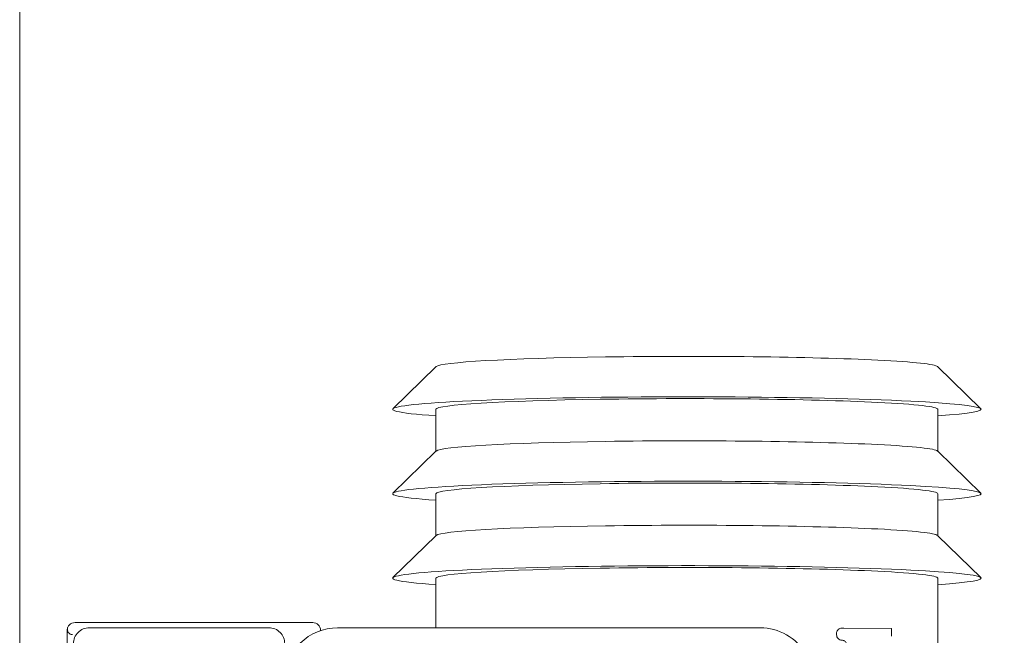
# Model space of a CAD drawing. Header units: millimetres. Extents: x -1893473 to 942156, y -568027 to 942944.
# Tile 171 of 256: x 155887 to 156073, y -497991 to -497874. Entities that reach past the tile are written whole.
import ezdxf
from ezdxf.enums import TextEntityAlignment as Align

# ---------------------------------------------------------------- set-up
doc = ezdxf.new("R2010")
doc.units = ezdxf.units.MM
doc.header["$LTSCALE"] = 0.2
doc.layers.get('0').update_dxf_attribs({"lineweight": 0})
for name, color, linetype, lineweight in [('!! 0_Opis_pom', 9, 'Continuous', 13), ('!! 1_OPIS POM NOWE', 140, 'Continuous', 5), ('!! 2 ZABUDOWA GK-MDF', 54, 'Continuous', 13), ('P-Opis nadproża', 150, 'Continuous', 9)]:
    doc.layers.add(name, color=color, linetype=linetype, lineweight=lineweight)
doc.layers.add('!!_@ wypos sanit nd', color=7, linetype='Continuous', lineweight=0, plot=False)
doc.styles.add('ARIAL', font='tahoma.ttf')

# ---------------------------------------------------------------- blocks, each defined once
blk = doc.blocks.new('A$Cff2eaf8b')
for points in [[(-0.24945, 0.09108), (-0.24147, 0.09927)], [(-0.24136, 0.09113), (-0.23342, 0.09113), (-0.22548, 0.09927)], [(-0.22538, 0.09113), (-0.21743, 0.09113), (-0.2095, 0.09927)], [(-0.19567, 0.09113), (-0.20939, 0.09113)], [(-0.24945, -0.00383), (-0.24147, -0.01202)], [(-0.24136, -0.00387), (-0.23342, -0.00387), (-0.22548, -0.01202)], [(-0.22538, -0.00387), (-0.21743, -0.00387), (-0.2095, -0.01202)], [(-0.2, -0.00387), (-0.20939, -0.00387)], [(-0.20001, -0.0258), (-0.19988, -0.02576), (-0.19976, -0.02573), (-0.19963, -0.02571), (-0.19948, -0.02571)], [(-0.20099, -0.02721), (-0.20099, -0.0722)]]:
    blk.add_lwpolyline(points)
for points in [[(-0.19989, 0.08236), (-0.19995, 0.07336, 0.009369), (-0.19994, 0.07293), (-0.19992, 0.07276), (-0.19986, 0.07259), (-0.19979, 0.07243), (-0.19968, 0.07229), (-0.19955, 0.07217), (-0.19941, 0.07208), (-0.19924, 0.07201), (-0.19908, 0.07197), (-0.19895, 0.07196), (-0.1988, 0.07196)], [(-0.19576, 0.07395), (-0.19665, 0.07395, 0.282591), (-0.19754, 0.0734), (-0.19758, 0.07331), (-0.19761, 0.0732), (-0.19763, 0.07311), (-0.19764, 0.07296, -0.415352), (-0.19865, 0.07196)], [(-0.15993, -0.0325), (-0.17249, -0.0325, 0.405519), (-0.172, -0.032), (-0.172, -0.0313, 0.414214), (-0.1725, -0.0308), (-0.1875, -0.0308, 0.414214), (-0.188, -0.0313), (-0.188, -0.032, 0.405519), (-0.18751, -0.0325), (-0.19, -0.0325, -0.414214), (-0.2, -0.0225), (-0.2, 0.0575, -0.266001), (-0.19506, 0.06612)], [(-0.20011, -0.02584, 0.091301), (-0.20056, -0.02614, 0.198909), (-0.20099, -0.02721)], [(-0.19945, -0.02578, 0.170835), (-0.20011, -0.02584)], [(-0.20099, -0.0722, 0.198909), (-0.20056, -0.07326, 0.091301), (-0.20011, -0.07356)], [(-0.16237, -0.07369), (-0.1625, -0.07369), (-0.16269, -0.07369), (-0.16294, -0.07369), (-0.16323, -0.07369), (-0.16357, -0.07369), (-0.16393, -0.07369), (-0.16428, -0.07369), (-0.19771, -0.07369), (-0.19841, -0.07369), (-0.19903, -0.07369), (-0.19948, -0.07369), (-0.19961, -0.07369), (-0.19973, -0.07367), (-0.19984, -0.07365), (-0.20003, -0.07359, 0.517033), (-0.1987, -0.07266)]]:
    blk.add_lwpolyline(points, format="xyb")
blk.add_lwpolyline([(-0.2, -0.0695), (-0.2, -0.0355, -0.414214), (-0.197, -0.0325), (-0.163, -0.0325, -0.414214), (-0.16, -0.0355), (-0.16, -0.0695, -0.414214), (-0.163, -0.0725), (-0.197, -0.0725, -0.414214)], format="xyb", close=True)
for centre, major_axis, ratio, start_param, end_param in [((-0.24136, 0.04363), (0, 0.0557), 0.04256, 5.733752, 6.988802), ((-0.22538, 0.04363), (0, 0.0557), 0.04256, 5.733752, 6.988802), ((-0.20939, 0.04363), (0, 0.0557), 0.04256, 5.733752, 6.988802), ((-0.24936, 0.04363), (0, 0.0475), 0.04256, 0.043665, 0.705617), ((-0.24136, 0.04363), (0, 0.0475), 0.04256, 0, 0.705617), ((-0.23337, 0.04363), (0, 0.0475), 0.04256, 0.043665, 0.705617), ((-0.22538, 0.04363), (0, 0.0475), 0.04256, 0, 0.705617), ((-0.21739, 0.04363), (0, 0.0475), 0.04256, 0.043665, 0.705617), ((-0.20939, 0.04363), (0, 0.0475), 0.04256, 0, 0.705617), ((-0.24136, 0.04363), (0, 0.0557), 0.04256, 0.705617, 3.691026), ((-0.22538, 0.04363), (0, 0.0557), 0.04256, 0.705617, 3.691026), ((-0.20939, 0.04363), (0, 0.0557), 0.04256, 0.705617, 3.691026), ((-0.19839, 0.08235), (-0.0015, 0), 0.008726, 4.712674, 6.283151), ((-0.24936, 0.04363), (0, 0.0475), 0.04256, 0.705617, 3.097928), ((-0.24136, 0.04363), (0, 0.0475), 0.04256, 0.705617, 3.141593), ((-0.23337, 0.04363), (0, 0.0475), 0.04256, 0.705617, 3.097928), ((-0.22538, 0.04363), (0, 0.0475), 0.04256, 0.705617, 3.141593), ((-0.21739, 0.04363), (0, 0.0475), 0.04256, 0.705617, 3.097928), ((-0.20939, 0.04363), (0, 0.0475), 0.04256, 0.705617, 3.141593), ((-0.19879, 0.07296), (-0.000011, -0.001), 0.706875, 0, 0.012337), ((-0.19844, 0.07196), (-0.000501, 0.000001), 0.008726, 0.786107, 1.14947), ((-0.19864, 0.07296), (-0.000006, -0.001), 0.408573, 0, 0.00956)]:
    blk.add_ellipse(centre, major_axis=major_axis, ratio=ratio, start_param=start_param, end_param=end_param)
blk = doc.blocks.new('A$C2EB40A8D')
at = {"layer": '!! 2 ZABUDOWA GK-MDF'}
blk.add_lwpolyline([(-7781.12989, -3262.48603), (-7781.12989, -4462.48603)], dxfattribs=at)
at = {"layer": '!!_@ wypos sanit nd', "xscale": 1000, "yscale": 1000, "zscale": 1000, "rotation": 270}
blk.add_blockref('A$Cff2eaf8b', (-7698.45996, -3787.48777), dxfattribs=at)
at = {"layer": '!! 0_Opis_pom', "ltscale": 0.7, "style": 'ARIAL'}
for tag, p in [('B1,21', (-891.77727, 31796.97458)), ('A1,16', (-13651.31084, 31587.95236)), ('B1,19', (-5798.61305, 31587.22944)), ('B1/17', (-9701.43347, 31565.05244)), ('1,23', (10805.41388, 31565.05244)), ('1,22', (4526.58954, 31507.65132)), ('A1,1', (-16866.13618, 31459.3792)), ('B1,18', (-7791.62894, 31330.08444)), ('B1,20', (-2961.4347, 31167.05787)), ('A1,6', (-19287.17717, 30923.71998)), ('B1,1', (14135.63445, 30913.92963)), ('B1,3', (17346.74696, 30023.81022)), ('B1,4', (29817.71501, 29157.67457)), ('A1,5', (-23454.5385, 28820.77901)), ('A1,2', (-17502.57721, 28602.57524)), ('B1,2D', (2616.16402, 28559.52261)), ('A1,15', (-13651.31084, 28261.46046)), ('B1,4', (29883.58177, 28158.35876)), ('B1,2B', (18801.54781, 27650.12382)), ('B1,2A', (13086.7373, 27376.04393)), ('A1,3', (-16846.27912, 25980.40356)), ('B1,8', (9089.53994, 25356.27639)), ('B1,6', (31915.87888, 23754.79829)), ('A1,4', (-24010.17576, 23559.17399)), ('B1,14', (-11621.32288, 23261.44183)), ('B1,13', (-3080.55208, 22924.09997)), ('B1,5', (29245.49088, 22896.69268)), ('B1,10', (3982.60923, 22874.21277)), ('B1,9', (5634.43488, 22623.92098)), ('B1,2C', (13327.26639, 22378.5328)), ('B1,7', (16398.41175, 22348.28836)), ('B1,11', (5553.20442, 20939.83877)), ('B1,12', (3693.27174, 20628.72148)), ('C1,3', (5969.08376, 16336.01084)), ('C1,2', (11955.93711, 11671.55655)), ('C1,1', (15659.17205, 11415.94196)), ('C1,4', (5140.00888, 9205.5831)), ('C1,5', (5680.4486, 6154.54995)), ('C1,10', (16327.05085, 6080.66085)), ('C1,9', (16526.57171, 3173.45283)), ('C1,6', (6367.37903, 2771.84181)), ('D0,18', (-1981.87701, -110.73158)), ('D0,7', (-13531.42299, -1159.67649)), ('C1,7', (7275.77161, -1303.00991)), ('D0,17', (2064.87671, -1345.69113)), ('D0,3', (-9324.21674, -1442.63631)), ('D0,6', (-17529.61851, -1957.37463)), ('D0,10', (-21369.4432, -2140.60378)), ('D,09', (-12990.08379, -2746.32902)), ('D0,2', (-5516.19514, -3101.87722)), ('D0,16', (2266.73061, -3284.15369)), ('D0,8', (-14357.79539, -3567.69719)), ('D0,5', (-10461.54478, -3629.26575)), ('D0,4', (-8396.53404, -4353.7937)), ('D0,15', (1974.41895, -5205.84774)), ('D0,1', (-5633.49598, -5662.48534)), ('D0,11', (-23334.09291, -6045.78706)), ('D0,12', (-22436.85763, -9302.9678)), ('D0,13', (-22436.85763, -11581.16526)), ('D0,14', (-13645.94445, -11884.57769))]:
    blk.add_attdef(tag, text='', height=119.68, dxfattribs=at).set_placement(p, align=Align.MIDDLE_CENTER)
at = {"layer": '!! 1_OPIS POM NOWE', "style": 'ARIAL'}
for tag, p in [('C1.7A', (7769.3756, 685.765)), ('C1.7C', (7655.80151, -2045.04756)), ('C1.8B', (10935.93068, -2107.41983)), ('C1.8A', (13897.39715, -2120.69016)), ('C1.7B', (8274.43201, -3270.18959)), ('E1.2', (16701.02923, -5331.07351)), ('E1.5E', (21974.23379, -5463.99012)), ('E1.5D', (24989.27391, -5785.36474)), ('E1.1', (8357.81567, -5851.01076)), ('E1.5C', (25222.53959, -6394.64172)), ('E1.5B', (27694.70831, -7009.86571)), ('E1.6', (5279.46063, -8141.28746)), ('E1.5A', (25547.9555, -8495.18994)), ('E1.5G', (23977.19473, -9792.46695)), ('E1.5F', (22414.7084, -9822.66389)), ('E1,4', (13935.69867, -10458.20073)), ('E1.5L', (28030.8296, -11267.7725)), ('E1.3', (5639.18862, -11994.01941)), ('E1.5H', (23988.49716, -12231.38049)), ('E1.5K', (27714.73934, -12977.98364)), ('E1.5I', (22290.68736, -13989.9049)), ('E1.5J', (27095.71534, -16088.17469))]:
    blk.add_attdef(tag, text='', height=119.68, dxfattribs=at).set_placement(p, align=Align.MIDDLE_CENTER)

msp = doc.modelspace()

# ---------------------------------------------------------------- block references
at = {"layer": 'P-Opis nadproża', "color": 4}
msp.add_blockref('A$C2EB40A8D', (163667.94092, -494401.63474), dxfattribs=at)

doc.saveas('drawing.dxf')
